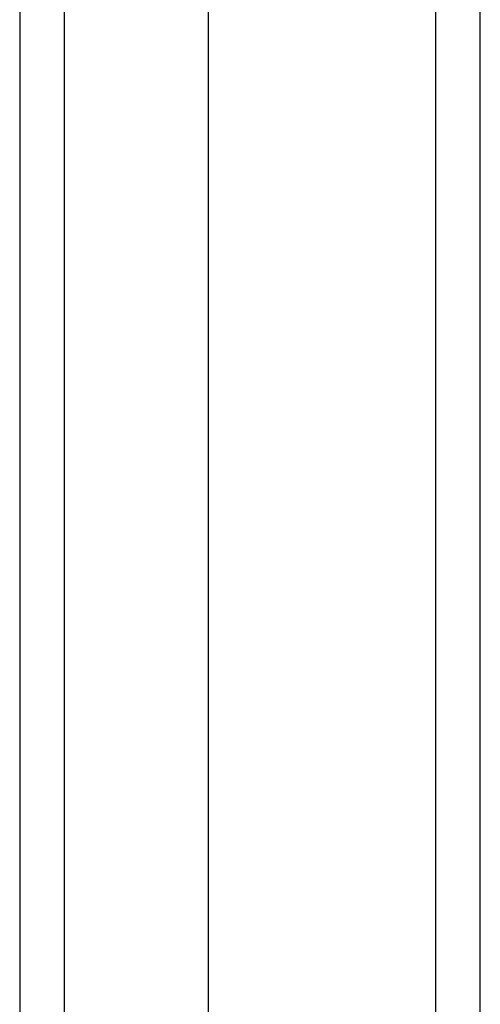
# Model space of a CAD drawing. Header units: inches. Extents: x 11 to 130, y 11 to 79.
# Tile 18 of 57: x 78.18 to 79.046, y 32.338 to 34.188. Entities that reach past the tile are written whole.
import ezdxf

# ---------------------------------------------------------------- set-up
doc = ezdxf.new("R2010")
doc.units = ezdxf.units.IN
doc.header["$MEASUREMENT"] = 0
doc.layers.add('Visible Edges(ANSI)', color=7, linetype='Continuous', lineweight=25)
doc.layers.add('Visible Tangent Edges(ANSI)', color=7, linetype='Continuous', lineweight=25)

msp = doc.modelspace()

# ---------------------------------------------------------------- linework, layer by layer
at = {"layer": 'Visible Edges(ANSI)'}
for p, q in [((79.0458, 30.7571), (79.0458, 60.5891)), ((78.534, 59.9644), (78.534, 31.3818)), ((78.1797, 59.776), (78.1797, 31.5702))]:
    msp.add_line(p, q, dxfattribs=at)
at = {"layer": 'Visible Tangent Edges(ANSI)'}
for p, q in [((78.9618, 60.5891), (78.9618, 30.7571)), ((78.2637, 31.4552), (78.2637, 59.891))]:
    msp.add_line(p, q, dxfattribs=at)

doc.saveas('drawing.dxf')
